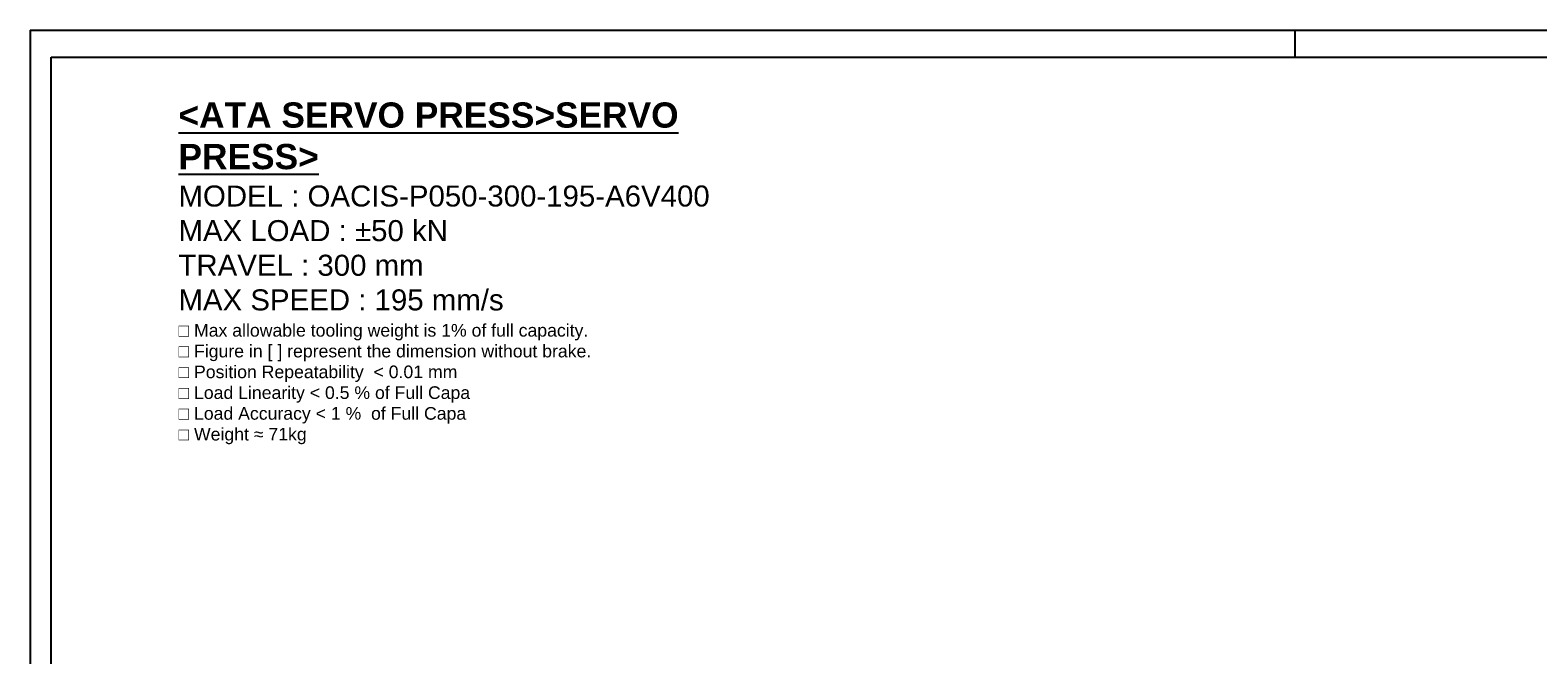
# Model space of a CAD drawing. Extents: x 15486 to 17171, y 5388 to 6587.
# Tile 4 of 22: x 15486 to 16488, y 6171 to 6587. Entities that reach past the tile are written whole.
import ezdxf

# ---------------------------------------------------------------- set-up
doc = ezdxf.new("R2010")
doc.units = 0
doc.header["$LTSCALE"] = 25.4
doc.layers.get('0').update_dxf_attribs({"linetype": 'CONTINUOUS'})
doc.layers.add('ATA-TEXT', color=7, linetype='CONTINUOUS', lineweight=25)
doc.styles.add('주 문자 (ISO)', font='arial.ttf')

# ---------------------------------------------------------------- blocks, each defined once
blk = doc.blocks.new('ata-Border-A1-002')
at = {"color": 253, "ltscale": 0.5}
for p, q in [((0, 594), (841, 594)), ((0, 594), (0, 0)), ((420.5, 594), (420.5, 585))]:
    blk.add_line(p, q, dxfattribs=at)
blk.add_line((7, 585), (834, 585))
at = {"ltscale": 0.5}
blk.add_line((7, 9), (7, 585), dxfattribs=at)

msp = doc.modelspace()

# ---------------------------------------------------------------- block references
at = {"xscale": 2, "yscale": 2, "zscale": 2}
msp.add_blockref('ata-Border-A1-002', (15485.7691648, 5398.5017269), dxfattribs=at)

# ---------------------------------------------------------------- texts
at = {"layer": 'ATA-TEXT', "color": 7, "insert": (15584.3758769, 6538.3984498), "char_height": 4.9, "width": 390.057250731, "attachment_point": 1, "line_spacing_factor": 0.987388, "style": '주 문자 (ISO)'}
msp.add_mtext('{\\fArial|b1|i0|c129|p34;\\H3.42860x;\\L<ATA SERVO PRESS>SERVO PRESS>}\\P{\\fArial|b0|i0|c129|p34;\\H2.85705x;MODEL : OACIS-P050-300-195-A6V400 }\\P{\\fArial|b0|i0|c129|p34;\\H2.85705x;MAX LOAD : ±50 kN}\\P{\\fArial|b0|i0|c129|p34;\\H2.85705x;TRAVEL : 300 mm}\\P{\\fArial|b0|i0|c129|p34;\\H2.85705x;MAX SPEED : 195 mm/s}\\P{\\fArial|b0|i0|c129|p34;\\H1.71423x;□ Max allowable tooling weight is 1% of full capacity.}\\P{\\fArial|b0|i0|c129|p34;\\H1.71423x;□ Figure in [ ] represent the dimension without brake.}\\P{\\fArial|b0|i0|c129|p34;\\H1.71423x;□ Position Repeatability  }{\\fArial|b0|i0|c129|p34;\\H1.71423x;<}{\\fArial|b0|i0|c129|p34;\\H1.71423x; 0.01 mm}\\P{\\fArial|b0|i0|c129|p34;\\H1.71423x;□ Load Linearity }{\\fArial|b0|i0|c129|p34;\\H1.71423x;<}{\\fArial|b0|i0|c129|p34;\\H1.71423x; 0.5 % of Full Capa}\\P{\\fArial|b0|i0|c129|p34;\\H1.71423x;□ Load Accuracy }{\\fArial|b0|i0|c129|p34;\\H1.71423x;<}{\\fArial|b0|i0|c129|p34;\\H1.71423x; 1 %  of Full Capa}\\P{\\fArial|b0|i0|c129|p34;\\H1.71423x;□ Weight ≈ 71kg}', dxfattribs=at)

doc.saveas('drawing.dxf')
